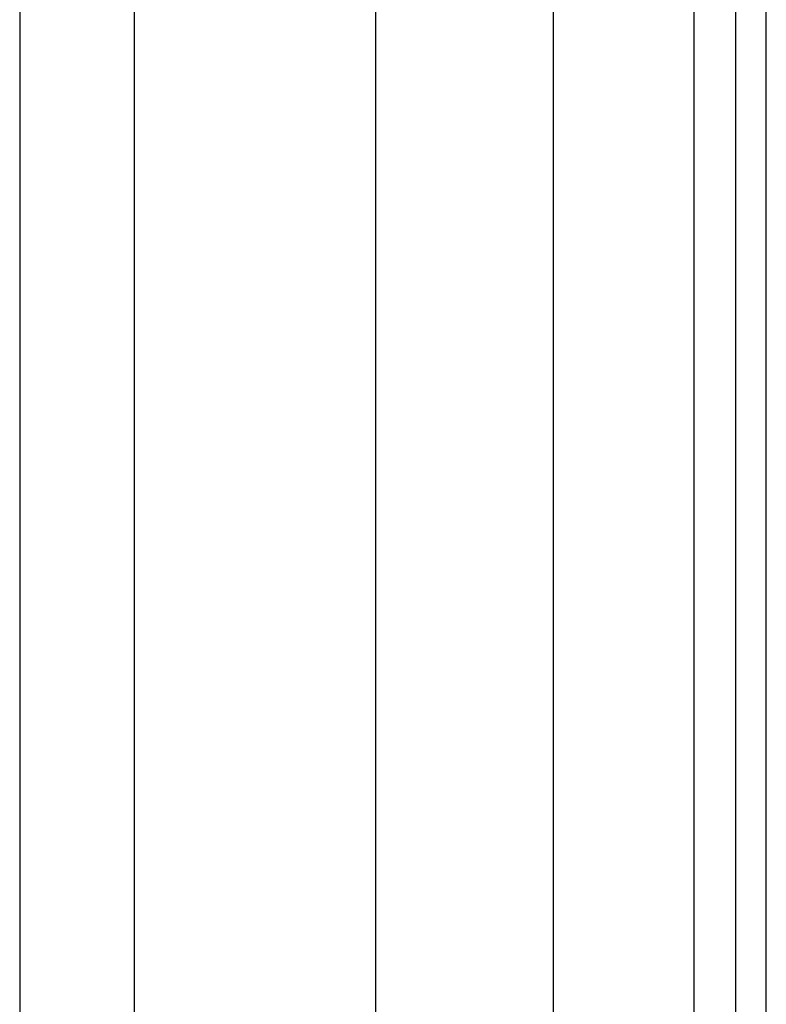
# Model space of a CAD drawing. Header units: inches. Extents: x 6 to 173, y 11 to 93.
# Tile 151 of 214: x 39.8 to 41.46, y 57.76 to 59.95. Entities that reach past the tile are written whole.
import ezdxf

# ---------------------------------------------------------------- set-up
doc = ezdxf.new("R2010")
doc.units = ezdxf.units.IN
doc.header["$MEASUREMENT"] = 0
doc.layers.add('Visible Edges(ANSI)', color=7, linetype='Continuous', lineweight=25)
doc.layers.add('Visible Tangent Edges(ANSI)', color=7, linetype='Continuous', lineweight=25)

msp = doc.modelspace()

# ---------------------------------------------------------------- linework, layer by layer
at = {"layer": 'Visible Edges(ANSI)'}
for p, q in [((40.5913, 50.3132), (40.5913, 66.0928)), ((40.985, 65.2787), (40.985, 51.1272)), ((41.3894, 64.9357), (41.3894, 51.4702)), ((41.4574, 51.4702), (41.4574, 64.9357)), ((39.8014, 60.0879), (39.8014, 55.1661)), ((40.0556, 60.0019), (40.0556, 55.2521))]:
    msp.add_line(p, q, dxfattribs=at)
at = {"layer": 'Visible Tangent Edges(ANSI)'}
msp.add_line((41.2964, 65.0071), (41.2964, 51.3989), dxfattribs=at)

doc.saveas('drawing.dxf')
